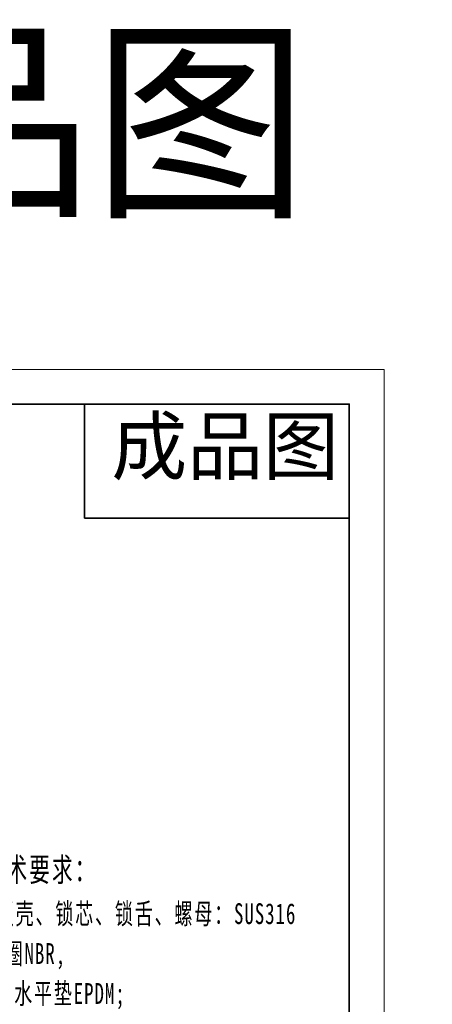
# Model space of a CAD drawing. Header units: millimetres. Extents: x 2948 to 3214, y 1377 to 1606.
# Tile 12 of 12: x 3162 to 3214, y 1481 to 1606. Entities that reach past the tile are written whole.
import ezdxf

# ---------------------------------------------------------------- set-up
doc = ezdxf.new("R2010")
doc.units = ezdxf.units.MM
doc.linetypes.add('虚线', pattern=[2, 1, -1])
for name, color, linetype, lineweight in [('尺寸线层', 3, 'Continuous', 18), ('粗实线层', 7, 'Continuous', 35), ('细实线层', 3, 'Continuous', 18), ('虚线层', 6, '虚线', 18)]:
    doc.layers.add(name, color=color, linetype=linetype, lineweight=lineweight)
doc.styles.get("Standard").update_dxf_attribs({"font": 'arial.ttf'})
doc.styles.add('TEXTSTYLE_2', font='arial.ttf')
doc.styles.add('标准', font='txt', dxfattribs={"width": 0.667})

msp = doc.modelspace()

# ---------------------------------------------------------------- linework, layer by layer
at = {"layer": '粗实线层'}
for p, q in [((3170.522, 1557.104), (3170.522, 1542.704)), ((3170.522, 1542.704), (3203.911, 1542.704))]:
    msp.add_line(p, q, dxfattribs=at)
msp.add_lwpolyline([(2963.399, 1557.104), (3203.911, 1557.104), (3203.911, 1380.528), (2963.399, 1380.528)], close=True, dxfattribs=at)
at = {"layer": '细实线层'}
msp.add_lwpolyline([(2947.762, 1561.49), (3208.297, 1561.49), (3208.297, 1377.274), (2947.762, 1377.274)], close=True, dxfattribs=at)

# ---------------------------------------------------------------- texts
at = {"color": 3, "linetype": 'Continuous', "insert": (3173.907, 1555.325), "char_height": 7.0178, "width": 30.83982, "attachment_point": 1, "line_spacing_factor": 0.9, "style": 'TEXTSTYLE_2'}
msp.add_mtext('成品图', dxfattribs=at)
at = {"layer": '尺寸线层', "insert": (3157.837, 1499.883), "char_height": 2.625, "width": 85.30841, "attachment_point": 1, "line_spacing_factor": 1.15057, "style": '标准'}
msp.add_mtext('{\\H1.14286x;\\T1.1;技术要求：\\P \\H0.875x;锁壳、锁芯、锁舌、螺母：SUS316^I\\P O圈NBR,\\P 防水平垫EPDM;\\P\\P\\H1.14286x;性能参数：\\P \\H0.875x;IP等级：IP65;\\P 解锁扭矩：小于等于0.79N/M;\\P 极限载荷：700N;\\P 固定螺丝扭矩：小于等于9N/M;\\P 固定螺母扭矩：不大于19N/m;\\P 门板厚度：Ts=1-5mm;\\P\\H1.14286x;功能：\\P旋转90度开关门。}', dxfattribs=at)
at = {"layer": '虚线层', "color": 4, "insert": (2955.384, 1602.716), "char_height": 20, "width": 246.94173, "attachment_point": 1}
msp.add_mtext('D1-1403{\\fSimSun|b0|i0|c0|p34;-037成品图}', dxfattribs=at)

doc.saveas('drawing.dxf')
